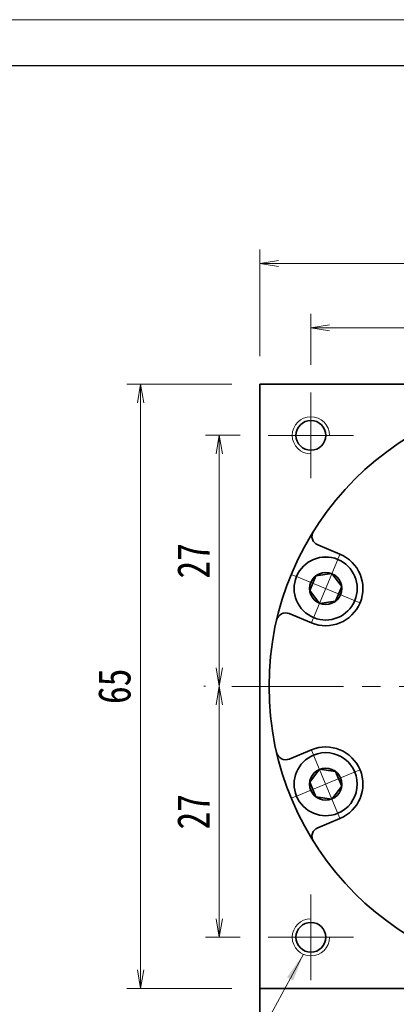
# Model space of a CAD drawing. Header units: millimetres. Extents: x -2 to 442, y 0 to 295.
# Tile 4 of 5: x 212 to 253, y 189 to 295. Entities that reach past the tile are written whole.
import ezdxf

# ---------------------------------------------------------------- set-up
doc = ezdxf.new("R2010")
doc.units = ezdxf.units.MM
doc.linetypes.add('点画线', pattern=[18, 12, -2, 2, -2])
for name, color, linetype, lineweight in [('中心线层', 1, '点画线', 18), ('图框_外框线', 7, 'Continuous', 18), ('尺寸线层', 3, 'Continuous', 18), ('粗实线层', 7, 'Continuous', 35)]:
    doc.layers.add(name, color=color, linetype=linetype, lineweight=lineweight)
doc.styles.add('宋体', font='txt', dxfattribs={"width": 0.8})
doc.dimstyles.new('A水平标注$0', dxfattribs={"dimtxt": 3.5, "dimasz": 2, "dimexe": 1.5, "dimexo": 3, "dimgap": 1.1, "dimtad": 1, "dimtoh": 1, "dimdec": 4, "dimdsep": 46, "dimtxsty": '宋体', "dimblk": 'OPEN', "dimcen": 3, "dimclrd": 3, "dimclre": 3, "dimclrt": 6, "dimadec": 0, "dimazin": 0, "dimtm": 1e-09, "dimtfac": 1, "dimtdec": 4, "dimtix": 1, "dimtmove": 0, "dimatfit": 3, "dimldrblk": 'OPEN', "dimfxl": 0, "dimlwd": 13, "dimlwe": 13, "dimarcsym": 0})

# ---------------------------------------------------------------- blocks, each defined once
blk = doc.blocks.new('_Open')
at = {"color": 0, "linetype": 'ByBlock', "lineweight": -2}
for p, q in [((-1, 0.167), (0, 0)), ((-1, -0.167), (0, 0)), ((0, 0), (-1, 0))]:
    blk.add_line(p, q, dxfattribs=at)
blk = doc.blocks.new('*D11')
at = {"layer": 'Defpoints', "color": 0}
for p in [(270.54, 262.27), (270.54, 258.98), (243.54, 255.31)]:
    blk.add_point(p, dxfattribs=at)
at = {"layer": '尺寸线层', "color": 3, "lineweight": 13}
for p, q in [((243.54, 258.31), (243.54, 263.77)), ((270.54, 261.98), (270.54, 263.77)), ((245.54, 262.27), (268.54, 262.27))]:
    blk.add_line(p, q, dxfattribs=at)
at = {"layer": '尺寸线层', "color": 3, "lineweight": 13, "xscale": 2, "yscale": 2, "zscale": 2, "rotation": 180}
blk.add_blockref('_Open', (243.54, 262.27), dxfattribs=at)
at = {"layer": '尺寸线层', "color": 3, "lineweight": 13, "xscale": 2, "yscale": 2, "zscale": 2}
blk.add_blockref('_Open', (270.54, 262.27), dxfattribs=at)
at = {"layer": '尺寸线层', "color": 6, "insert": (257.04, 265.06), "char_height": 3.5, "attachment_point": 5, "style": '宋体'}
blk.add_mtext('27', dxfattribs=at)
blk = doc.blocks.new('*D13')
at = {"layer": 'Defpoints', "color": 0}
for p in [(238.94, 250.71), (233.69, 223.71), (235.04, 223.71)]:
    blk.add_point(p, dxfattribs=at)
at = {"layer": '尺寸线层', "color": 3, "lineweight": 13}
for p, q in [((235.94, 250.71), (232.19, 250.71)), ((233.69, 248.71), (233.69, 225.71)), ((232.04, 223.71), (232.19, 223.71))]:
    blk.add_line(p, q, dxfattribs=at)
at = {"layer": '尺寸线层', "color": 3, "lineweight": 13, "xscale": 2, "yscale": 2, "zscale": 2}
for p, rotation in [((233.69, 250.71), 90), ((233.69, 223.71), 270)]:
    blk.add_blockref('_Open', p, dxfattribs=dict(at, rotation=rotation))
at = {"layer": '尺寸线层', "color": 6, "insert": (230.9, 237.21), "char_height": 3.5, "attachment_point": 5, "rotation": 90, "style": '宋体'}
blk.add_mtext('27', dxfattribs=at)
blk = doc.blocks.new('*D14')
at = {"layer": 'Defpoints', "color": 0}
for p in [(235.04, 223.71), (233.69, 196.71), (238.94, 196.71)]:
    blk.add_point(p, dxfattribs=at)
at = {"layer": '尺寸线层', "color": 3, "lineweight": 13}
for p, q in [((232.04, 223.71), (232.19, 223.71)), ((233.69, 221.71), (233.69, 198.71)), ((235.94, 196.71), (232.19, 196.71))]:
    blk.add_line(p, q, dxfattribs=at)
at = {"layer": '尺寸线层', "color": 3, "lineweight": 13, "xscale": 2, "yscale": 2, "zscale": 2}
for p, rotation in [((233.69, 223.71), 90), ((233.69, 196.71), 270)]:
    blk.add_blockref('_Open', p, dxfattribs=dict(at, rotation=rotation))
at = {"layer": '尺寸线层', "color": 6, "insert": (230.9, 210.21), "char_height": 3.5, "attachment_point": 5, "rotation": 90, "style": '宋体'}
blk.add_mtext('27', dxfattribs=at)
blk = doc.blocks.new('*D15')
at = {"layer": 'Defpoints', "color": 0}
for p in [(225.23, 256.21), (238.04, 256.21), (238.04, 191.21)]:
    blk.add_point(p, dxfattribs=at)
at = {"layer": '尺寸线层', "color": 3, "lineweight": 13}
for p, q in [((235.04, 256.21), (223.73, 256.21)), ((225.23, 193.21), (225.23, 254.21)), ((235.04, 191.21), (223.73, 191.21))]:
    blk.add_line(p, q, dxfattribs=at)
at = {"layer": '尺寸线层', "color": 3, "lineweight": 13, "xscale": 2, "yscale": 2, "zscale": 2}
for p, rotation in [((225.23, 256.21), 90), ((225.23, 191.21), 270)]:
    blk.add_blockref('_Open', p, dxfattribs=dict(at, rotation=rotation))
at = {"layer": '尺寸线层', "color": 6, "insert": (222.42, 223.71), "char_height": 3.5, "attachment_point": 5, "rotation": 90, "style": '宋体'}
blk.add_mtext('65', dxfattribs=at)
blk = doc.blocks.new('*D16')
at = {"layer": 'Defpoints', "color": 0}
for p in [(303.04, 269.19), (238.04, 256.21), (303.04, 256.21)]:
    blk.add_point(p, dxfattribs=at)
at = {"layer": '尺寸线层', "color": 3, "lineweight": 13}
for p, q in [((238.04, 259.21), (238.04, 270.69)), ((303.04, 259.21), (303.04, 270.69)), ((240.04, 269.19), (301.04, 269.19))]:
    blk.add_line(p, q, dxfattribs=at)
at = {"layer": '尺寸线层', "color": 3, "lineweight": 13, "xscale": 2, "yscale": 2, "zscale": 2, "rotation": 180}
blk.add_blockref('_Open', (238.04, 269.19), dxfattribs=at)
at = {"layer": '尺寸线层', "color": 3, "lineweight": 13, "xscale": 2, "yscale": 2, "zscale": 2}
blk.add_blockref('_Open', (303.04, 269.19), dxfattribs=at)
at = {"layer": '尺寸线层', "color": 6, "insert": (270.54, 272), "char_height": 3.5, "attachment_point": 5, "style": '宋体'}
blk.add_mtext('65', dxfattribs=at)
blk = doc.blocks.new('*X5')
at = {"layer": '中心线层', "linetype": '点画线', "lineweight": 18}
for p, q in [((0, -3.89), (0, 3.89)), ((-3.89, 0), (3.89, 0))]:
    blk.add_line(p, q, dxfattribs=at)
at = {"layer": '粗实线层'}
for p, q in [((-1.73, 0), (-0.87, 1.5)), ((-0.87, 1.5), (0.87, 1.5)), ((1.73, 0), (0.87, 1.5)), ((1.73, 0), (0.87, 1.5)), ((-1.73, 0), (-0.87, -1.5)), ((1.73, 0), (0.87, -1.5)), ((-0.87, -1.5), (0.87, -1.5))]:
    blk.add_line(p, q, dxfattribs=at)
blk.add_circle((0, 0), 1.73, dxfattribs=at)
for start, end in [(0, 180), (180, 360)]:
    blk.add_arc((0, 0), 3.39, start, end, dxfattribs=at)
blk = doc.blocks.new('*D17')
at = {"layer": 'Defpoints', "color": 0}
for p in [(268.04, 239.61), (268.04, 232.51), (273.04, 232.51)]:
    blk.add_point(p, dxfattribs=at)
at = {"layer": '尺寸线层', "color": 3, "lineweight": 13}
for p, q in [((268.04, 235.51), (268.04, 241.11)), ((273.04, 235.51), (273.04, 241.11)), ((266.04, 239.61), (264.04, 239.61)), ((273.04, 239.61), (268.04, 239.61)), ((275.04, 239.61), (277.04, 239.61))]:
    blk.add_line(p, q, dxfattribs=at)
at = {"layer": '尺寸线层', "color": 3, "lineweight": 13, "xscale": 2, "yscale": 2, "zscale": 2}
blk.add_blockref('_Open', (268.04, 239.61), dxfattribs=at)
at = {"layer": '尺寸线层', "color": 3, "lineweight": 13, "xscale": 2, "yscale": 2, "zscale": 2, "rotation": 180}
blk.add_blockref('_Open', (273.04, 239.61), dxfattribs=at)
at = {"layer": '尺寸线层', "color": 6, "insert": (270.54, 243.75), "char_height": 3.5, "attachment_point": 5, "style": '宋体'}
blk.add_mtext('{\\A1;\\A1;5P9({\\H0.707107x;\\S-0.012^ -0.042;})}', dxfattribs=at)

msp = doc.modelspace()

# ---------------------------------------------------------------- hatches: boundary and pattern name
at = {"layer": '尺寸线层', "linetype": 'Continuous'}
msp.add_hatch(color=0, dxfattribs=at).paths.add_polyline_path([(242.72949, 194.87631), (241.63289, 192.05884), (240.97311, 192.41547)], flags=0)

# ---------------------------------------------------------------- linework, layer by layer
at = {"layer": '中心线层'}
for p, q in [((243.53776, 246.1057), (243.53776, 255.3057)), ((238.93776, 250.7057), (248.13776, 250.7057)), ((235.03776, 223.7057), (306.03776, 223.7057)), ((243.53776, 192.1057), (243.53776, 201.3057)), ((248.13776, 196.7057), (238.93776, 196.7057))]:
    msp.add_line(p, q, dxfattribs=at)
at = {"layer": '尺寸线层', "color": 0, "linetype": 'Continuous'}
msp.add_line((242.72949, 194.87631), (232.2155, 175.4244), dxfattribs=at)
at = {"layer": '粗实线层'}
for p, q in [((238.03776, 256.2057), (303.03776, 256.2057)), ((238.03776, 191.2057), (238.03776, 256.2057)), ((246.66181, 237.92502), (244.27139, 238.91516)), ((243.60034, 230.53398), (241.20992, 231.52413)), ((243.60034, 216.87743), (241.20992, 215.88728)), ((246.66181, 209.48639), (244.27139, 208.49625)), ((238.03776, 191.2057), (303.03776, 191.2057)), ((238.03776, 191.2057), (238.03776, 159.2057))]:
    msp.add_line(p, q, dxfattribs=at)
for centre, radius in [((270.53776, 223.7057), 31.5), ((243.53776, 250.7057), 1.6), ((243.53776, 196.7057), 1.6)]:
    msp.add_circle(centre, radius, dxfattribs=at)
at = {"layer": '粗实线层', "lineweight": 18}
for centre, start, end in [((243.53776, 250.7057), 0, 270), ((243.53776, 196.7057), 90, 360)]:
    msp.add_arc(centre, 2, start, end, dxfattribs=at)
at = {"layer": '粗实线层'}
for centre, radius, start, end in [((244.65407, 239.83904), 1, 148.0645374, 247.5000542), ((245.13108, 234.2295), 4, 247.5, 67.5), ((240.82724, 230.60025), 1, 67.4999458, 166.9354625), ((245.13108, 213.18191), 4, 292.5, 112.5), ((240.82724, 216.81116), 1, 193.0645374, 292.5000542), ((244.65407, 207.57237), 1, 112.4999458, 211.9354625)]:
    msp.add_arc(centre, radius, start, end, dxfattribs=at)

# ---------------------------------------------------------------- dimensions: what is measured, and where the dimension line sits
at = {"layer": '尺寸线层'}
for base, p1, p2, picture, middle in [((303.03776, 269.18781), (238.03776, 256.2057), (303.03776, 256.2057), '*D16', (270.53776, 271.9987)), ((270.53776, 262.26992), (243.53776, 255.3057), (270.53776, 258.97796), '*D11', (257.03776, 265.06127))]:
    dim = msp.add_linear_dim(base=base, p1=p1, p2=p2, dimstyle='A水平标注$0', override={"dimblk": 'Open', "dimtfill": 1, "dimtfillclr": 256}, dxfattribs=at)
    dim.commit()
    dim.dimension.update_dxf_attribs({"geometry": picture, "text_midpoint": middle})
for base, p1, p2, angle, picture, middle in [((225.2303, 256.2057), (238.03776, 191.2057), (238.03776, 256.2057), 90, '*D15', (222.41941, 223.7057)), ((233.69465, 223.7057), (238.93776, 250.7057), (235.03776, 223.7057), 270, '*D13', (230.90331, 237.2057)), ((233.69465, 196.7057), (235.03776, 223.7057), (238.93776, 196.7057), 270, '*D14', (230.90331, 210.2057))]:
    dim = msp.add_linear_dim(base=base, p1=p1, p2=p2, angle=angle, dimstyle='A水平标注$0', override={"dimblk": 'Open', "dimtfill": 1, "dimtfillclr": 256}, dxfattribs=at)
    dim.commit()
    dim.dimension.update_dxf_attribs({"geometry": picture, "text_midpoint": middle})
dim = msp.add_linear_dim(base=(268.03776, 239.6071), p1=(273.03776, 232.5057), p2=(268.03776, 232.5057), text='{\\A1;\\A1;5P9({\\H0.707107x;\\S-0.012^ -0.042;})}', dimstyle='A水平标注$0', override={"dimblk": 'Open', "dimtp": -0.012, "dimtm": 0.042, "dimtdec": 3, "dimtfill": 1, "dimtfillclr": 256, "dimtzin": 8}, dxfattribs=at)
dim.commit()
dim.dimension.update_dxf_attribs({"geometry": '*D17', "text_midpoint": (270.53776, 243.75423)})

# ---------------------------------------------------------------- next in the draw order: wipeouts: each hides what was drawn before it
for points in [[(246.42837, 237.36145), (246.4089, 237.36945), (246.38938, 237.37732), (246.3698, 237.38507), (246.35019, 237.39271), (246.33052, 237.40022), (246.31081, 237.4076), (246.29105, 237.41487), (246.27124, 237.42201), (246.2514, 237.42903), (246.23151, 237.43592), (246.21157, 237.44269), (246.1916, 237.44934), (246.17159, 237.45587), (246.15153, 237.46227), (246.13144, 237.46854), (246.1113, 237.47469), (246.09113, 237.48071), (246.07092, 237.48661), (246.05068, 237.49239), (246.0304, 237.49803), (246.01008, 237.50356), (245.98974, 237.50895), (245.96935, 237.51422), (245.94894, 237.51936), (245.92849, 237.52438), (245.90802, 237.52927), (245.88751, 237.53403), (245.86698, 237.53866), (245.84641, 237.54317), (245.82582, 237.54754), (245.82582, 237.54754), (245.67201, 237.57606), (245.51704, 237.59746), (245.36126, 237.61168), (245.20498, 237.61869), (245.04855, 237.61849), (244.89229, 237.61108), (244.73654, 237.59646), (244.58163, 237.57468), (244.42789, 237.54577), (244.27564, 237.50979), (244.12522, 237.46684), (243.97694, 237.41699), (243.83112, 237.36035), (243.68807, 237.29704), (243.54809, 237.22721), (243.41148, 237.15099), (243.27853, 237.06854), (243.14953, 236.98006), (243.02475, 236.88571), (242.90445, 236.78571), (242.78889, 236.68027), (242.67832, 236.5696), (242.57298, 236.45396), (242.47308, 236.33358), (242.37884, 236.20871), (242.29046, 236.07963), (242.20813, 235.94662), (242.13203, 235.80994), (242.06231, 235.6699), (241.99913, 235.5268), (241.99913, 235.5268), (241.94261, 235.38093), (241.89289, 235.23261), (241.85006, 235.08215), (241.81422, 234.92987), (241.78544, 234.77611), (241.76378, 234.62118), (241.7493, 234.46542), (241.74201, 234.30915), (241.74195, 234.15272), (241.7491, 233.99645), (241.76345, 233.84067), (241.78497, 233.68573), (241.81362, 233.53194), (241.84934, 233.37963), (241.89204, 233.22914), (241.94164, 233.08078), (241.99803, 232.93486), (242.06109, 232.7917), (242.13069, 232.6516), (242.20668, 232.51486), (242.28889, 232.38177), (242.37716, 232.25262), (242.47129, 232.12768), (242.57109, 232.00721), (242.67634, 231.89148), (242.78681, 231.78072), (242.90228, 231.67518), (243.02249, 231.57507), (243.1472, 231.48062), (243.27612, 231.39203), (243.27612, 231.39203), (243.29378, 231.38056), (243.31151, 231.36921), (243.3293, 231.35796), (243.34717, 231.34683), (243.36511, 231.33581), (243.38311, 231.3249), (243.40118, 231.3141), (243.41932, 231.30341), (243.43752, 231.29284), (243.45579, 231.28238), (243.47412, 231.27203), (243.49252, 231.2618), (243.51098, 231.25168), (243.5295, 231.24168), (243.54809, 231.23179), (243.56674, 231.22202), (243.58544, 231.21236), (243.60421, 231.20282), (243.62303, 231.1934), (243.64191, 231.18409), (243.66086, 231.1749), (243.67985, 231.16583), (243.6989, 231.15688), (243.71801, 231.14805), (243.73718, 231.13933), (243.75639, 231.13073), (243.77566, 231.12226), (243.79498, 231.1139), (243.81436, 231.10566), (243.83378, 231.09755), (243.83378, 231.09755), (243.99947, 231.03394), (244.16827, 230.9791), (244.3397, 230.93317), (244.5133, 230.89626), (244.68859, 230.8685), (244.8651, 230.84995), (245.04234, 230.84066), (245.21982, 230.84066), (245.39705, 230.84995), (245.57356, 230.8685), (245.74886, 230.89626), (245.92246, 230.93317), (246.09389, 230.9791), (246.26268, 231.03394), (246.42837, 231.09755), (246.59051, 231.16973), (246.74865, 231.25031), (246.90235, 231.33905), (247.05119, 231.43571), (247.19478, 231.54003), (247.33271, 231.65172), (247.4646, 231.77048), (247.5901, 231.89598), (247.70885, 232.02787), (247.82054, 232.1658), (247.92486, 232.30938), (248.02153, 232.45823), (248.11027, 232.61193), (248.19084, 232.77007), (248.26303, 232.9322), (248.26303, 232.9322), (248.32663, 233.09789), (248.38148, 233.26669), (248.42741, 233.43812), (248.46431, 233.61172), (248.49208, 233.78702), (248.51063, 233.96352), (248.51992, 234.14076), (248.51992, 234.31824), (248.51063, 234.49548), (248.49208, 234.67198), (248.46431, 234.84728), (248.42741, 235.02088), (248.38148, 235.19231), (248.32663, 235.3611), (248.26303, 235.5268), (248.19084, 235.68893), (248.11027, 235.84707), (248.02153, 236.00077), (247.92486, 236.14962), (247.82054, 236.2932), (247.70885, 236.43113), (247.5901, 236.56302), (247.4646, 236.68852), (247.33271, 236.80728), (247.19478, 236.91897), (247.05119, 237.02329), (246.90235, 237.11995), (246.74865, 237.20869), (246.59051, 237.28926)], [(243.83378, 216.31386), (243.81436, 216.30575), (243.79498, 216.29751), (243.77566, 216.28915), (243.75639, 216.28067), (243.73718, 216.27208), (243.71801, 216.26336), (243.6989, 216.25453), (243.67985, 216.24558), (243.66086, 216.2365), (243.64191, 216.22732), (243.62303, 216.21801), (243.60421, 216.20859), (243.58544, 216.19905), (243.56674, 216.18939), (243.54809, 216.17962), (243.5295, 216.16973), (243.51098, 216.15973), (243.49252, 216.14961), (243.47412, 216.13938), (243.45579, 216.12903), (243.43752, 216.11857), (243.41932, 216.108), (243.40118, 216.09731), (243.38311, 216.08651), (243.36511, 216.0756), (243.34717, 216.06458), (243.3293, 216.05345), (243.31151, 216.0422), (243.29378, 216.03085), (243.27612, 216.01938), (243.27612, 216.01938), (243.1472, 215.93079), (243.02249, 215.83634), (242.90228, 215.73623), (242.78681, 215.63069), (242.67634, 215.51993), (242.57109, 215.4042), (242.47129, 215.28373), (242.37716, 215.15879), (242.28889, 215.02963), (242.20668, 214.89655), (242.13069, 214.75981), (242.06109, 214.61971), (241.99803, 214.47655), (241.94164, 214.33063), (241.89204, 214.18227), (241.84934, 214.03177), (241.81362, 213.87947), (241.78497, 213.72568), (241.76345, 213.57074), (241.7491, 213.41496), (241.74195, 213.25869), (241.74201, 213.10226), (241.7493, 212.94599), (241.76378, 212.79023), (241.78544, 212.6353), (241.81422, 212.48153), (241.85006, 212.32926), (241.89289, 212.1788), (241.94261, 212.03048), (241.99913, 211.88461), (241.99913, 211.88461), (242.06231, 211.74151), (242.13203, 211.60147), (242.20813, 211.46479), (242.29046, 211.33177), (242.37884, 211.2027), (242.47308, 211.07783), (242.57298, 210.95745), (242.67832, 210.8418), (242.78889, 210.73114), (242.90445, 210.6257), (243.02475, 210.5257), (243.14953, 210.43135), (243.27853, 210.34287), (243.41148, 210.26042), (243.54809, 210.1842), (243.68807, 210.11437), (243.83112, 210.05106), (243.97694, 209.99442), (244.12522, 209.94457), (244.27564, 209.90162), (244.42789, 209.86564), (244.58163, 209.83673), (244.73654, 209.81495), (244.89229, 209.80033), (245.04855, 209.79292), (245.20498, 209.79272), (245.36126, 209.79973), (245.51704, 209.81395), (245.67201, 209.83535), (245.82582, 209.86386), (245.82582, 209.86386), (245.84641, 209.86824), (245.86698, 209.87275), (245.88751, 209.87738), (245.90802, 209.88214), (245.92849, 209.88703), (245.94894, 209.89205), (245.96935, 209.89719), (245.98974, 209.90246), (246.01008, 209.90785), (246.0304, 209.91338), (246.05068, 209.91902), (246.07092, 209.9248), (246.09113, 209.9307), (246.1113, 209.93672), (246.13144, 209.94287), (246.15153, 209.94914), (246.17159, 209.95554), (246.1916, 209.96207), (246.21157, 209.96871), (246.23151, 209.97549), (246.2514, 209.98238), (246.27124, 209.9894), (246.29105, 209.99654), (246.31081, 210.00381), (246.33052, 210.01119), (246.35019, 210.0187), (246.3698, 210.02634), (246.38938, 210.03409), (246.4089, 210.04196), (246.42837, 210.04996), (246.42837, 210.04996), (246.59051, 210.12215), (246.74865, 210.20272), (246.90235, 210.29146), (247.05119, 210.38812), (247.19478, 210.49244), (247.33271, 210.60413), (247.4646, 210.72289), (247.5901, 210.84839), (247.70885, 210.98028), (247.82054, 211.11821), (247.92486, 211.26179), (248.02153, 211.41064), (248.11027, 211.56434), (248.19084, 211.72248), (248.26303, 211.88461), (248.32663, 212.05031), (248.38148, 212.2191), (248.42741, 212.39053), (248.46431, 212.56413), (248.49208, 212.73943), (248.51063, 212.91593), (248.51992, 213.09317), (248.51992, 213.27065), (248.51063, 213.44789), (248.49208, 213.62439), (248.46431, 213.79969), (248.42741, 213.97329), (248.38148, 214.14472), (248.32663, 214.31352), (248.26303, 214.47921), (248.26303, 214.47921), (248.19084, 214.64134), (248.11027, 214.79948), (248.02153, 214.95318), (247.92486, 215.10203), (247.82054, 215.24561), (247.70885, 215.38354), (247.5901, 215.51543), (247.4646, 215.64093), (247.33271, 215.75969), (247.19478, 215.87138), (247.05119, 215.9757), (246.90235, 216.07236), (246.74865, 216.1611), (246.59051, 216.24167), (246.42837, 216.31386), (246.26268, 216.37746), (246.09389, 216.43231), (245.92246, 216.47824), (245.74886, 216.51514), (245.57356, 216.54291), (245.39705, 216.56146), (245.21982, 216.57075), (245.04234, 216.57075), (244.8651, 216.56146), (244.68859, 216.54291), (244.5133, 216.51514), (244.3397, 216.47824), (244.16827, 216.43231), (243.99947, 216.37746)]]:
    msp.add_wipeout(points).dxf.layer = '粗实线层'

# ---------------------------------------------------------------- next in the draw order: linework, layer by layer
at = {"layer": '图框_外框线', "color": 3}
msp.add_lwpolyline([(0, 0), (417.77026, 0), (417.77026, 295.42325), (0, 295.42325)], close=True, dxfattribs=at)
at = {"layer": '图框_外框线', "color": 3, "lineweight": 25}
msp.add_lwpolyline([(24.86728, 4.97346), (412.7968, 4.97346), (412.7968, 290.4498), (24.86728, 290.4498)], close=True, dxfattribs=at)

# ---------------------------------------------------------------- next in the draw order: block references
at = {"layer": '粗实线层'}
for p, rotation in [((245.13108, 234.2295), 67.50000000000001), ((245.13108, 213.18191), 112.5)]:
    msp.add_blockref('*X5', p, dxfattribs=dict(at, rotation=rotation))

doc.saveas('drawing.dxf')
